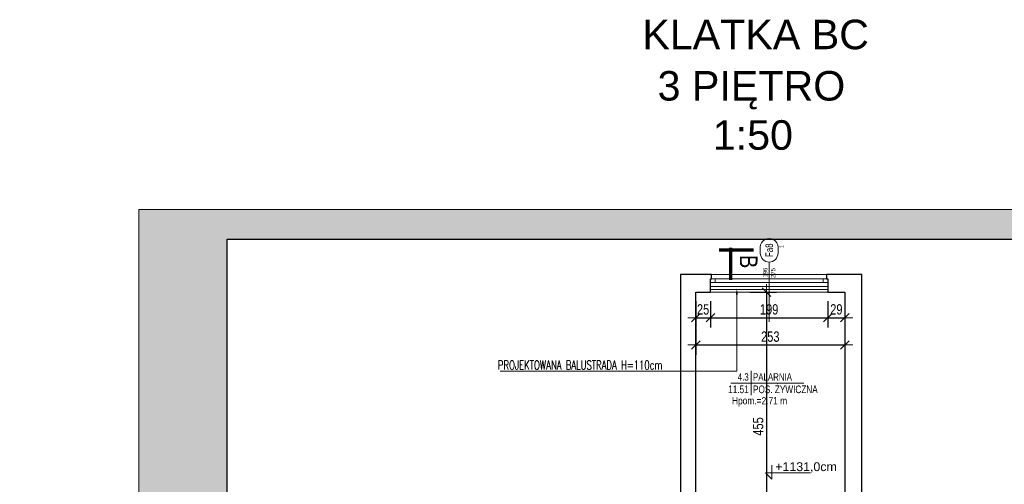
# Model space of a CAD drawing. Header units: millimetres. Extents: x 1390 to 61772, y -2775 to 3946.
# Tile 12 of 24: x 5138 to 6808, y 3158 to 3946. Entities that reach past the tile are written whole.
import ezdxf
from ezdxf import colors
from ezdxf.entities.mleader import LeaderData, LeaderLine
from ezdxf.enums import TextEntityAlignment as Align
from ezdxf.math import Vec2, Vec3

# ---------------------------------------------------------------- set-up
doc = ezdxf.new("R2010")
doc.units = ezdxf.units.MM
for name, color, linetype, lineweight in [('BA_met', 7, 'Continuous', 18), ('BA_sym', 7, 'Continuous', 18), ('BA_txc', 1, 'Continuous', 18), ('BA_txs', 2, 'Continuous', 18), ('Cienka', 7, 'Continuous', 18), ('PG_OKNA', 7, 'Continuous', 18), ('PG_PARAPETY_WEWN.', 2, 'Continuous', 18), ('PG_PARAPETY_ZEWN.', 1, 'Continuous', 18), ('PG_WIDOKOWE_CIENKIE', 1, 'Continuous', 18), ('PG_WYMIARY', 1, 'Continuous', 18), ('PG_ŚCIANY_SŁUPY', 4, 'Continuous', 30), ('Przekrojowa', 60, 'Continuous', 18)]:
    doc.layers.add(name, color=color, linetype=linetype, lineweight=lineweight)
doc.layers.add('BA_pom', color=6, linetype='Continuous', lineweight=18, plot=False)
doc.layers.add('PG_POMOCNICZNE', color=6, linetype='Continuous', lineweight=18, plot=False)
doc.styles.add('BIKTS', font='bikromsw.shx', dxfattribs={"width": 0.85})
doc.styles.add('BIKWYM', font='BIKROMSW.SHX', dxfattribs={"width": 0.8})
doc.styles.add('MKA_ROMANS', font='romans.shx', dxfattribs={"width": 0.7})
doc.styles.add('ROMANS', font='bikromsw.shx', dxfattribs={"width": 0.8})
doc.styles.get("Standard").update_dxf_attribs({"font": 'arial.ttf'})
doc.dimstyles.new('BA_KR_50', dxfattribs={"dimscale": 0.5, "dimtxt": 25, "dimasz": 1.666667, "dimexe": 24, "dimexo": 0, "dimgap": 0, "dimtad": 0, "dimdec": 1, "dimrnd": 0.5, "dimzin": 9, "dimdsep": 46, "dimtxsty": 'BIKWYM', "dimblk": 'WYM-KR', "dimcen": 0, "dimdle": 20, "dimclrd": 256, "dimclre": 256, "dimclrt": 7, "dimadec": 0, "dimazin": 0, "dimtfac": 0.033333, "dimtdec": 1, "dimtmove": 0, "dimatfit": 3, "dimldrblk": 'WYM-KR', "dimfxl": 40, "dimfxlon": 1, "dimtvp": 0.8, "dimtolj": 1, "dimarcsym": 0})

# ---------------------------------------------------------------- blocks, each defined once
blk = doc.blocks.new('bikmet')
blk.add_line((0, 1.65), (0, -1.65))
at = {"style": 'ROMANS', "width": 0.8}
blk.add_attdef('NRPOM', text='', height=1, dxfattribs=at).set_placement((-0.33, 0.33), align=Align.RIGHT)
blk.add_attdef('NWAPOM', (0.25, 0.33), '', height=1, dxfattribs=at)
blk.add_attdef('RAREA', text='', height=1.04, dxfattribs=at).set_placement((-0.33, -0.33), align=Align.TOP_RIGHT)
blk.add_attdef('PODLOGA', text='', height=1.04, dxfattribs=at).set_placement((0.25, -0.33), align=Align.TOP_LEFT)
blk = doc.blocks.new('A$C8bf4463d')
at = {"true_color": 0xffffff}
h = blk.add_hatch(color=7, dxfattribs=at)
h.dxf.hatch_style = 1
h.paths.add_polyline_path([(2100, 1485), (0, 1485), (0, 0), (2100, 0)])
h.paths.add_polyline_path([(150, 1435), (2050, 1435), (2050, 50), (150, 50)], flags=16)
at = {"layer": 'Cienka', "color": 1}
for p, q in [((0, 1485), (2100, 1485)), ((0, 0), (0, 1485))]:
    blk.add_line(p, q, dxfattribs=at)
at = {"layer": 'Przekrojowa', "color": 18, "lineweight": 30, "true_color": 0x000000}
for p, q in [((150, 50), (150, 1435)), ((150, 1435), (2050, 1435))]:
    blk.add_line(p, q, dxfattribs=at)
blk = doc.blocks.new('WYM-KR')
at = {"linetype": 'ByBlock'}
blk.add_line((11.52, 0), (-11.52, 0), dxfattribs=at)
at = {"color": 7, "linetype": 'ByBlock'}
blk.add_line((6.24, 6.24), (-6.24, -6.24), dxfattribs=at)
blk = doc.blocks.new('*D110')
at = {"layer": 'Defpoints', "color": 0, "transparency": 16777216}
for p in [(6284.4, 3483.9), (6284.4, 3028.9), (6404.4, 3028.9)]:
    blk.add_point(p, dxfattribs=at)
at = {"layer": 'PG_WYMIARY', "lineweight": -2, "transparency": 16777216}
for p, q in [((6376.4, 3483.9), (6421.2, 3483.9)), ((6404.4, 3482.7), (6404.4, 3030)), ((6376.4, 3028.9), (6421.2, 3028.9))]:
    blk.add_line(p, q, dxfattribs=at)
at = {"layer": 'PG_WYMIARY', "lineweight": -2, "transparency": 16777216, "xscale": 1.166666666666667, "yscale": 1.166666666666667, "zscale": 1.166666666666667}
for p, rotation in [((6404.4, 3483.9), 90), ((6404.4, 3028.9), 270)]:
    blk.add_blockref('WYM-KR', p, dxfattribs=dict(at, rotation=rotation))
at = {"layer": 'PG_WYMIARY', "color": 7, "transparency": 16777216, "insert": (6390.4, 3256.4), "char_height": 17.5, "attachment_point": 5, "rotation": 90, "style": 'BIKWYM'}
blk.add_mtext('\\A1;455', dxfattribs=at)
blk = doc.blocks.new('*D124')
at = {"layer": 'Defpoints', "color": 0, "transparency": 16777216}
for p in [(6284.4, 3483.9), (6309.4, 3483.9), (6309.4, 3440.7)]:
    blk.add_point(p, dxfattribs=at)
at = {"layer": 'PG_WYMIARY', "lineweight": -2, "transparency": 16777216}
for p, q in [((6284.4, 3468.7), (6284.4, 3423.9)), ((6309.4, 3468.7), (6309.4, 3423.9)), ((6285.6, 3440.7), (6308.3, 3440.7))]:
    blk.add_line(p, q, dxfattribs=at)
at = {"layer": 'PG_WYMIARY', "lineweight": -2, "transparency": 16777216, "xscale": 1.166666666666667, "yscale": 1.166666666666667, "zscale": 1.166666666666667, "rotation": 180}
blk.add_blockref('WYM-KR', (6284.4, 3440.7), dxfattribs=at)
at = {"layer": 'PG_WYMIARY', "lineweight": -2, "transparency": 16777216, "xscale": 1.166666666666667, "yscale": 1.166666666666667, "zscale": 1.166666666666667}
blk.add_blockref('WYM-KR', (6309.4, 3440.7), dxfattribs=at)
at = {"layer": 'PG_WYMIARY', "color": 7, "transparency": 16777216, "insert": (6296.9, 3454.7), "char_height": 17.5, "attachment_point": 5, "style": 'BIKWYM'}
blk.add_mtext('\\A1;25', dxfattribs=at)
blk = doc.blocks.new('*D125')
at = {"layer": 'Defpoints', "color": 0, "transparency": 16777216}
for p in [(6309.4, 3483.9), (6508.4, 3483.9), (6508.4, 3440.7)]:
    blk.add_point(p, dxfattribs=at)
at = {"layer": 'PG_WYMIARY', "lineweight": -2, "transparency": 16777216}
for p, q in [((6309.4, 3468.7), (6309.4, 3423.9)), ((6508.4, 3468.7), (6508.4, 3423.9)), ((6310.6, 3440.7), (6507.3, 3440.7))]:
    blk.add_line(p, q, dxfattribs=at)
at = {"layer": 'PG_WYMIARY', "lineweight": -2, "transparency": 16777216, "xscale": 1.166666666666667, "yscale": 1.166666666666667, "zscale": 1.166666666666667, "rotation": 180}
blk.add_blockref('WYM-KR', (6309.4, 3440.7), dxfattribs=at)
at = {"layer": 'PG_WYMIARY', "lineweight": -2, "transparency": 16777216, "xscale": 1.166666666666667, "yscale": 1.166666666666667, "zscale": 1.166666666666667}
blk.add_blockref('WYM-KR', (6508.4, 3440.7), dxfattribs=at)
at = {"layer": 'PG_WYMIARY', "color": 7, "transparency": 16777216, "insert": (6408.9, 3454.7), "char_height": 17.5, "attachment_point": 5, "style": 'BIKWYM'}
blk.add_mtext('\\A1;199', dxfattribs=at)
blk = doc.blocks.new('*D126')
at = {"layer": 'Defpoints', "color": 0, "transparency": 16777216}
for p in [(6508.4, 3483.9), (6537.4, 3483.9), (6537.4, 3440.7)]:
    blk.add_point(p, dxfattribs=at)
at = {"layer": 'PG_WYMIARY', "lineweight": -2, "transparency": 16777216}
for p, q in [((6508.4, 3468.7), (6508.4, 3423.9)), ((6537.4, 3468.7), (6537.4, 3423.9)), ((6509.6, 3440.7), (6536.3, 3440.7))]:
    blk.add_line(p, q, dxfattribs=at)
at = {"layer": 'PG_WYMIARY', "lineweight": -2, "transparency": 16777216, "xscale": 1.166666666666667, "yscale": 1.166666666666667, "zscale": 1.166666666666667, "rotation": 180}
blk.add_blockref('WYM-KR', (6508.4, 3440.7), dxfattribs=at)
at = {"layer": 'PG_WYMIARY', "lineweight": -2, "transparency": 16777216, "xscale": 1.166666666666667, "yscale": 1.166666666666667, "zscale": 1.166666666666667}
blk.add_blockref('WYM-KR', (6537.4, 3440.7), dxfattribs=at)
at = {"layer": 'PG_WYMIARY', "color": 7, "transparency": 16777216, "insert": (6522.9, 3454.7), "char_height": 17.5, "attachment_point": 5, "style": 'BIKWYM'}
blk.add_mtext('\\A1;29', dxfattribs=at)
blk = doc.blocks.new('*D133')
at = {"layer": 'Defpoints', "color": 0, "transparency": 16777216}
for p in [(6284.4, 3483.9), (6537.4, 3483.9), (6537.4, 3394.5)]:
    blk.add_point(p, dxfattribs=at)
at = {"layer": 'PG_WYMIARY', "lineweight": -2, "transparency": 16777216}
for p, q in [((6284.4, 3422.5), (6284.4, 3377.7)), ((6537.4, 3422.5), (6537.4, 3377.7)), ((6285.6, 3394.5), (6536.3, 3394.5))]:
    blk.add_line(p, q, dxfattribs=at)
at = {"layer": 'PG_WYMIARY', "lineweight": -2, "transparency": 16777216, "xscale": 1.166666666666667, "yscale": 1.166666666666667, "zscale": 1.166666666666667, "rotation": 180}
blk.add_blockref('WYM-KR', (6284.4, 3394.5), dxfattribs=at)
at = {"layer": 'PG_WYMIARY', "lineweight": -2, "transparency": 16777216, "xscale": 1.166666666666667, "yscale": 1.166666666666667, "zscale": 1.166666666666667}
blk.add_blockref('WYM-KR', (6537.4, 3394.5), dxfattribs=at)
at = {"layer": 'PG_WYMIARY', "color": 7, "transparency": 16777216, "insert": (6410.9, 3408.5), "char_height": 17.5, "attachment_point": 5, "style": 'BIKWYM'}
blk.add_mtext('\\A1;253', dxfattribs=at)
blk = doc.blocks.new('symdrz')
blk.add_lwpolyline([(-10, -30, -1), (-10, 30), (10, 30, -1), (10, -30)], format="xyb", close=True)
at = {"style": 'BIKTS', "width": 0.8}
blk.add_attdef('SZERDRZ', text='', height=25, dxfattribs=at).set_placement((77.1, 8.8), align=Align.CENTER)
blk.add_attdef('SYMDRZ', text='', height=25, dxfattribs=at).set_placement((0, 0), align=Align.MIDDLE)
blk.add_attdef('WYSDRZ', text='', height=25, dxfattribs=at).set_placement((77.1, -9.5), align=Align.TOP_CENTER)

msp = doc.modelspace()

# ---------------------------------------------------------------- linework, layer by layer
at = {"layer": 'BA_met', "color": 18, "true_color": 0x000000}
msp.add_lwpolyline([(6344.05, 3329.95), (6467.86, 3329.95)], dxfattribs=at)
at = {"layer": 'BA_sym', "color": 18, "true_color": 0x000000}
msp.add_line((6408.94, 3433.97), (6408.94, 3535), dxfattribs=at)
at = {"layer": 'BA_txc', "color": 18, "true_color": 0x000000}
for p, q in [((6413.44, 3191.04), (6413.44, 3167.3)), ((6413.44, 3167.3), (6402.85, 3177.64)), ((6402.85, 3177.64), (6479.08, 3177.64))]:
    msp.add_line(p, q, dxfattribs=at)
at = {"layer": 'PG_OKNA', "color": 18, "true_color": 0x000000}
msp.add_lwpolyline([(6309.44, 3506.37), (6309.44, 3500.37), (6508.44, 3500.37), (6508.44, 3506.37), (6309.44, 3506.37)], dxfattribs=at)
for points in [[(6309.44, 3506.37), (6317.44, 3506.37), (6317.44, 3500.37), (6309.44, 3500.37)], [(6500.44, 3506.37), (6508.44, 3506.37), (6508.44, 3500.37), (6500.44, 3500.37)]]:
    msp.add_lwpolyline(points, close=True, dxfattribs=at)
at = {"layer": 'PG_PARAPETY_WEWN.', "color": 18, "true_color": 0x000000}
msp.add_lwpolyline([(6508.44, 3483.87), (6309.44, 3483.87)], dxfattribs=at)
at = {"layer": 'PG_PARAPETY_ZEWN.', "color": 18, "true_color": 0x000000}
msp.add_lwpolyline([(6310.94, 3513.87), (6506.44, 3513.87)], dxfattribs=at)
at = {"layer": 'PG_POMOCNICZNE'}
msp.add_lwpolyline([(6284.44, 3483.87), (6537.44, 3483.87), (6537.44, 3028.87), (6284.44, 3028.87), (6284.44, 3483.87)], dxfattribs=at)
at = {"layer": 'PG_WIDOKOWE_CIENKIE', "color": 18, "lineweight": 70, "true_color": 0x000000}
for p, q in [((6344.22, 3505.14), (6344.22, 3559.14)), ((6382.47, 3555.14), (6324.22, 3555.14))]:
    msp.add_line(p, q, dxfattribs=at)
at = {"layer": 'PG_WIDOKOWE_CIENKIE', "color": 18, "true_color": 0x000000}
msp.add_lwpolyline([(6309.44, 3493.49), (6508.44, 3493.49), (6508.44, 3488.49), (6309.44, 3488.49), (6309.44, 3493.49)], dxfattribs=at)
at = {"layer": 'PG_ŚCIANY_SŁUPY', "color": 18, "true_color": 0x000000}
for points in [[(6310.94, 3513.87), (6258.44, 3513.87), (6258.44, 3094.37), (6221.44, 3094.37), (6221.44, 3021.37), (6258.44, 3021.37), (6258.44, 2741.87), (6284.44, 2741.87), (6284.44, 3483.87), (6309.44, 3483.87), (6309.44, 3506.37), (6310.94, 3506.37), (6310.94, 3513.87)], [(6566.44, 2733.37), (6565.94, 3513.87), (6506.44, 3513.87), (6506.44, 3506.37), (6508.44, 3506.37), (6508.44, 3483.87), (6537.44, 3483.87), (6537.44, 2733.37), (6566.44, 2733.37)]]:
    msp.add_lwpolyline(points, dxfattribs=at)

# ---------------------------------------------------------------- block references
at = {"layer": 'BA_met', "color": 18, "true_color": 0x000000, "xscale": 12.5, "yscale": 12.5, "zscale": 12.5}
msp.add_blockref('bikmet', (6378.41, 3329.95), dxfattribs=at).add_auto_attribs({'NRPOM': ' 4.3', 'NWAPOM': 'PALARNIA', 'RAREA': '11.51', 'PODLOGA': 'POS. ŻYWICZNA'})
at = {"layer": 'BA_sym', "color": 18, "true_color": 0x000000}
ref = msp.add_blockref('symdrz', (6408.94, 3555), dxfattribs=dict(at, xscale=0.5000000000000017, yscale=0.5000000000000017, zscale=0.5000000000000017, rotation=90.00000472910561))
ref.add_attrib('Symdrz', 'Fa8', dxfattribs={"height": 12.5, "rotation": 90, "style": 'BIKTS', "width": 0.8}).set_placement((6408.94, 3555), align=Align.MIDDLE_CENTER)
ref.add_attrib('Szerdrz', '196', dxfattribs={"layer": 'BA_txc', "height": 7.5, "rotation": 90, "style": 'BIKTS', "width": 0.8}).set_placement((6402.19, 3517.07), align=Align.MIDDLE_CENTER)
ref.add_attrib('Wysdrz', '275', dxfattribs={"layer": 'BA_txc', "height": 7.5, "rotation": 90, "style": 'BIKTS', "width": 0.8}).set_placement((6415.69, 3516.5), align=Align.MIDDLE_CENTER)
ref.add_attrib('Sztuk', '1', (6433.69, 3558.43), dxfattribs={"layer": 'BA_pom', "height": 7.5, "rotation": 90, "style": 'BIKTS', "width": 0.8})
at = {"layer": 'PG_WIDOKOWE_CIENKIE', "color": 18, "lineweight": 30, "true_color": 0x000000}
msp.add_blockref('A$C8bf4463d', (5340.05, 2138.83), dxfattribs=at)

# ---------------------------------------------------------------- texts
at = {"layer": 'BA_txc', "color": 18, "true_color": 0x000000, "insert": (6419.38, 3195.73), "char_height": 15, "attachment_point": 1}
msp.add_mtext_dynamic_manual_height_columns('+1131,0cm', width=650.6795, gutter_width=50, heights=[0], dxfattribs=at)
at = {"layer": 'BA_txs', "color": 18, "true_color": 0x000000, "style": 'BIKTS', "width": 0.85}
msp.add_text('B', height=30, rotation=270, dxfattribs=at).set_placement((6359.22, 3547.19))
msp.add_text('Hpom.=2.71 m', height=12.5, dxfattribs=at).set_placement((6345.86, 3293.77))
at = {"layer": 'BA_txs', "color": 18, "true_color": 0x000000, "char_height": 50, "attachment_point": 1}
for s, width, insert in [('\\pi1062.77995;KLATKA BC', 2501.9924, (5131.13, 3945.69)), ('\\pi129.96988;3 PIĘTRO\\P\\pi223.57493;1:50', 572.1499, (6089.79, 3858.7))]:
    msp.add_mtext_dynamic_manual_height_columns(s, width=width, gutter_width=12.5, heights=[0], dxfattribs=dict(at, insert=insert))

# ---------------------------------------------------------------- dimensions: what is measured, and where the dimension line sits
at = {"layer": 'PG_WYMIARY', "color": 18, "true_color": 0x000000}
dim = msp.add_linear_dim(base=(6404.44, 3028.87), p1=(6284.44, 3483.87), p2=(6284.44, 3028.87), angle=90, dimstyle='BA_KR_50', override={"dimscale": 0.7, "dimtmove": 1}, dxfattribs=at)
dim.commit()
dim.dimension.update_dxf_attribs({"geometry": '*D110', "text_midpoint": (6390.44, 3256.37)})
for base, p1, p2, picture, middle in [((6309.44, 3440.71), (6284.44, 3483.87), (6309.44, 3483.87), '*D124', (6296.94, 3454.71)), ((6537.44, 3394.45), (6284.44, 3483.87), (6537.44, 3483.87), '*D133', (6410.94, 3408.45)), ((6508.44, 3440.71), (6309.44, 3483.87), (6508.44, 3483.87), '*D125', (6408.94, 3454.71)), ((6537.44, 3440.71), (6508.44, 3483.87), (6537.44, 3483.87), '*D126', (6522.94, 3454.71))]:
    dim = msp.add_linear_dim(base=base, p1=p1, p2=p2, dimstyle='BA_KR_50', override={"dimscale": 0.7, "dimtmove": 1}, dxfattribs=at)
    dim.commit()
    dim.dimension.update_dxf_attribs({"geometry": picture, "text_midpoint": middle})

# ---------------------------------------------------------------- leaders
at = {"layer": 'BA_txs', "color": 18, "true_color": 0x000000}
ml = msp.add_multileader_mtext('Standard', dxfattribs=at)
ml.set_content('PROJEKTOWANA BALUSTRADA H=110cm', color=(0, 0, 0), style='MKA_ROMANS')
ml.set_leader_properties(color=256, linetype='ByLayer', lineweight=-1)
ml.build(insert=Vec2(0, 0))
ml.multileader.update_dxf_attribs({"text_left_attachment_type": 5, "text_right_attachment_type": 5, "dogleg_length": 20, "arrow_head_size": 10})
ctx = ml.context
ctx.base_point, ctx.char_height, ctx.arrow_head_size, ctx.landing_gap_size, ctx.plane_origin = Vec3(5916.31, 3349.97), 15, 10, 0.6, Vec3(6190.93, 3872.64)
ctx.left_attachment, ctx.right_attachment, ctx.text_align_type = 5, 5, 2
notes = []
notes.append((ctx, [(0, (1, 1, 0), (6354.11, 3349.97), (-1, 0), 125.6, [(0, [(6354.11, 3489.83)], 0, [])])]))
ctx.mtext.insert, ctx.mtext.width, ctx.mtext.alignment, ctx.mtext.line_spacing_factor, ctx.mtext.flow_direction = Vec3(6227.91, 3367.97), 375.0388, 3, 0.9, 5
for ctx, leaders in notes:
    for number, flags, end, landing, length, lines in leaders:
        leader = LeaderData()
        leader.index, (leader.has_last_leader_line, leader.has_dogleg_vector, leader.attachment_direction) = number, flags
        leader.last_leader_point, leader.dogleg_vector, leader.dogleg_length = Vec3(end), Vec3(landing), length
        for number, points, colour, breaks in lines:
            line = LeaderLine()
            line.index, line.vertices, line.color, line.breaks = number, Vec3.list(points), colors.encode_raw_color(colour), breaks
            leader.lines.append(line)
        ctx.leaders.append(leader)

doc.saveas('drawing.dxf')
